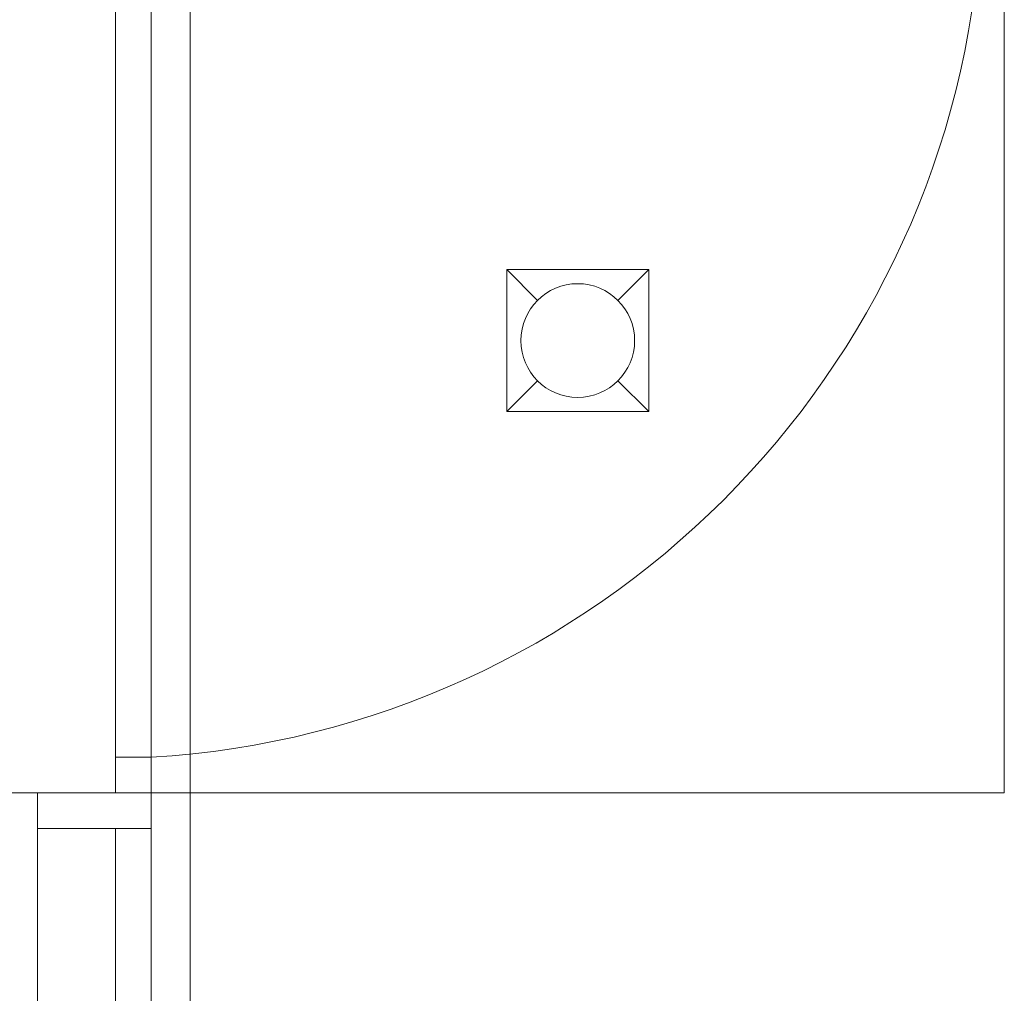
# Model space of a CAD drawing. Extents: x -357 to 533, y -64 to 530.
# Tile 42 of 135: x -74 to -46, y 178 to 205. Entities that reach past the tile are written whole.
import ezdxf
from ezdxf.lldxf.tags import DXFTag

# ---------------------------------------------------------------- set-up
doc = ezdxf.new("R2010")
doc.units = 0
doc.layers.get('0').update_dxf_attribs({"lineweight": 35})
doc.layers.add('5_EG-BESTAND', color=7, linetype='Continuous', lineweight=25)
doc.layers.add('5_EG-NEU', color=7, linetype='Continuous', lineweight=25)
tags = doc.linetypes.add('PUNKT2_S9', pattern=[0.0005, 0, -0.0005]).pattern_tags.tags
tags[6:7] = [DXFTag(74, 4), DXFTag(75, 0), DXFTag(340, '0'), DXFTag(46, 1.0), DXFTag(50, 0.0), DXFTag(44, 0.0), DXFTag(45, 0.0)]
tags[4:5] = [DXFTag(74, 4), DXFTag(75, 0), DXFTag(340, '0'), DXFTag(46, 1.0), DXFTag(50, 0.0), DXFTag(44, 0.0), DXFTag(45, 0.0)]
tags = doc.linetypes.add('VERDECKT2_S2', pattern=[0.0027, 0.002, -0.0007]).pattern_tags.tags
tags[6:7] = [DXFTag(74, 4), DXFTag(75, 0), DXFTag(340, '0'), DXFTag(46, 1.0), DXFTag(50, 0.0), DXFTag(44, 0.0), DXFTag(45, 0.0)]
tags[4:5] = [DXFTag(74, 4), DXFTag(75, 0), DXFTag(340, '0'), DXFTag(46, 1.0), DXFTag(50, 0.0), DXFTag(44, 0.0), DXFTag(45, 0.0)]

# ---------------------------------------------------------------- blocks, each defined once
blk = doc.blocks.new('Referenz-A06HSW74NL', base_point=(-327.48, -41.15))
at = {"layer": '5_EG-BESTAND', "color": 0, "linetype": 'PUNKT2_S9', "lineweight": 13, "ltscale": 0.13}
blk.add_line((-68.742, 218.815), (-68.742, 11.486), dxfattribs=at)
at = {"layer": '5_EG-NEU', "color": 0, "lineweight": 13}
for p, q in [((-45.842, 208.937), (-45.842, 183.537)), ((-70.847, 207.937), (-70.847, 186.583)), ((-69.842, 207.937), (-69.842, 183.507)), ((-70.847, 186.737), (-70.847, 183.537)), ((-69.842, 184.537), (-70.847, 184.537)), ((-97.042, 183.537), (-73.042, 183.537)), ((-69.842, 183.537), (-73.042, 183.537)), ((-73.042, 53.939), (-73.042, 183.537)), ((-45.842, 183.537), (-69.842, 183.537)), ((-69.842, 52.939), (-69.842, 183.507)), ((-69.842, 182.537), (-73.042, 182.537)), ((-70.847, 163.584), (-70.847, 182.537))]:
    blk.add_line(p, q, dxfattribs=at)
at = {"layer": '5_EG-NEU', "color": 0, "linetype": 'VERDECKT2_S2', "lineweight": 13, "ltscale": 0.13}
for p, q in [((-59.842, 198.268), (-55.842, 198.268)), ((-59.842, 198.268), (-59.842, 194.268)), ((-59.842, 198.268), (-58.974, 197.399)), ((-55.842, 198.268), (-56.711, 197.399)), ((-55.842, 198.268), (-55.842, 194.268)), ((-58.974, 195.136), (-59.842, 194.268)), ((-56.711, 195.136), (-55.842, 194.268)), ((-55.842, 194.268), (-59.842, 194.268))]:
    blk.add_line(p, q, dxfattribs=at)
blk.add_circle((-57.842, 196.268), 1.6, dxfattribs=at)
at = {"layer": '5_EG-NEU', "color": 0, "lineweight": 13}
blk.add_ellipse((-71.338, 209.372), major_axis=(1.495, -24.835), ratio=1, start_param=0, end_param=1.450506, dxfattribs=at)

msp = doc.modelspace()

# ---------------------------------------------------------------- block references
at = {"color": 251, "lineweight": 25, "ltscale": 0.25, "true_color": 0x585858}
msp.add_blockref('Referenz-A06HSW74NL', (-327.48, -41.15), dxfattribs=at)

doc.saveas('drawing.dxf')
